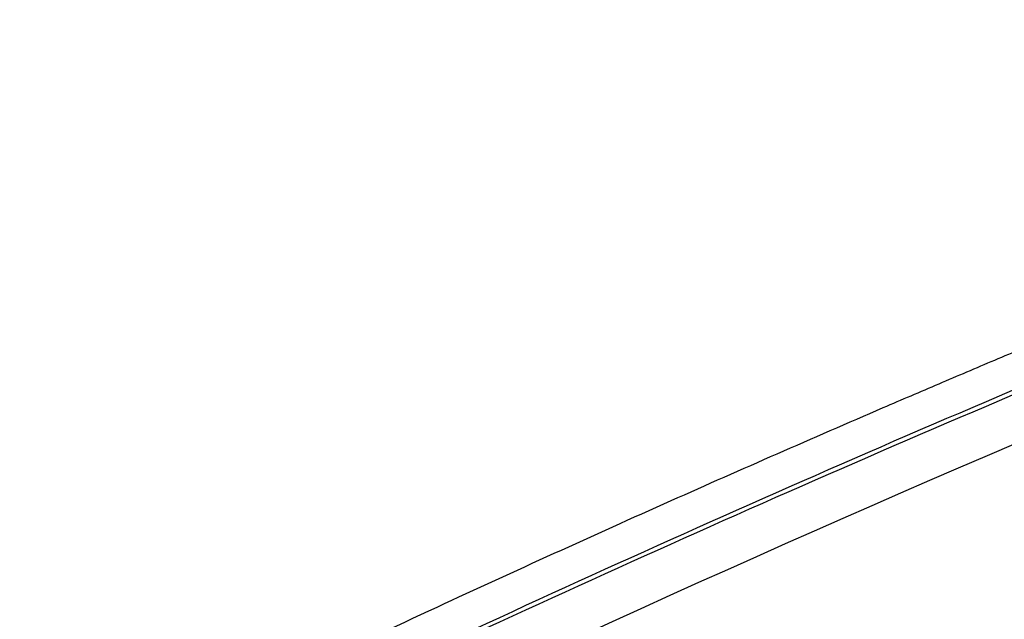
# Model space of a CAD drawing. Header units: millimetres. Extents: x -945 to 1227, y -951 to 1232.
# Tile 45 of 171: x 929 to 966, y -520 to -498. Entities that reach past the tile are written whole.
import ezdxf

# ---------------------------------------------------------------- set-up
doc = ezdxf.new("R2010")
doc.units = ezdxf.units.MM

msp = doc.modelspace()

# ---------------------------------------------------------------- linework, layer by layer
at = {"color": 7, "linetype": 'Continuous', "lineweight": 25}
for points, knots in [([(934.731, -528.016), (957.926, -516.708), (981.163, -506.922), (1027.433, -490.518), (1050.465, -483.899), (1073.251, -478.905)], [0, 0, 0, 0, 0.5, 0.5, 1, 1, 1, 1]), ([(994.865, -498.869), (994.166, -499.126), (992.767, -499.64), (990.667, -500.422), (988.568, -501.212), (986.468, -502.011), (984.367, -502.819), (982.267, -503.635), (980.165, -504.459), (978.064, -505.292), (975.962, -506.134), (973.86, -506.984), (971.758, -507.843), (969.655, -508.711), (967.553, -509.586), (965.45, -510.471), (963.347, -511.364), (959.28, -513.107), (952.97, -515.872), (945.739, -519.157), (939.992, -521.843), (936.452, -523.525), (933.868, -524.768), (932.346, -525.505), (931.506, -525.915), (931.243, -526.044), (931.022, -526.16), (930.701, -526.341), (930.324, -526.577), (929.91, -526.877), (929.535, -527.191), (929.206, -527.519), (928.917, -527.858), (928.766, -528.091), (928.691, -528.207)], [0, 0, 0, 0, 0.031265, 0.06253, 0.093795, 0.12506, 0.156325, 0.18759, 0.218855, 0.25012, 0.281385, 0.31265, 0.343916, 0.375181, 0.406446, 0.437711, 0.468976, 0.500241, 0.619062, 0.750342, 0.822647, 0.875386, 0.908206, 0.937916, 0.943259, 0.94573, 0.949631, 0.953484, 0.961168, 0.968889, 0.976638, 0.984415, 0.992204, 1, 1, 1, 1]), ([(932.908, -526.745), (938.196, -524.166), (943.486, -521.668), (954.067, -516.83), (959.359, -514.49), (975.228, -507.715), (985.802, -503.521), (996.359, -499.654)], [0, 0, 0, 0, 0.25, 0.25, 0.5, 0.5, 1, 1, 1, 1]), ([(932.908, -526.911), (938.196, -524.334), (943.486, -521.837), (954.067, -517.002), (959.359, -514.664), (975.228, -507.893), (985.802, -503.702), (996.359, -499.838)], [0, 0, 0, 0, 0.25, 0.25, 0.5, 0.5, 1, 1, 1, 1]), ([(984.288, -514.043), (983.142, -514.47), (975.813, -517.202), (962.263, -522.987), (949.869, -528.797), (943.672, -531.702)], [0, 0, 0, 0, 0.084742, 0.542299, 1, 1, 1, 1])]:
    msp.add_open_spline(points, degree=3, knots=knots, dxfattribs=at)

doc.saveas('drawing.dxf')
